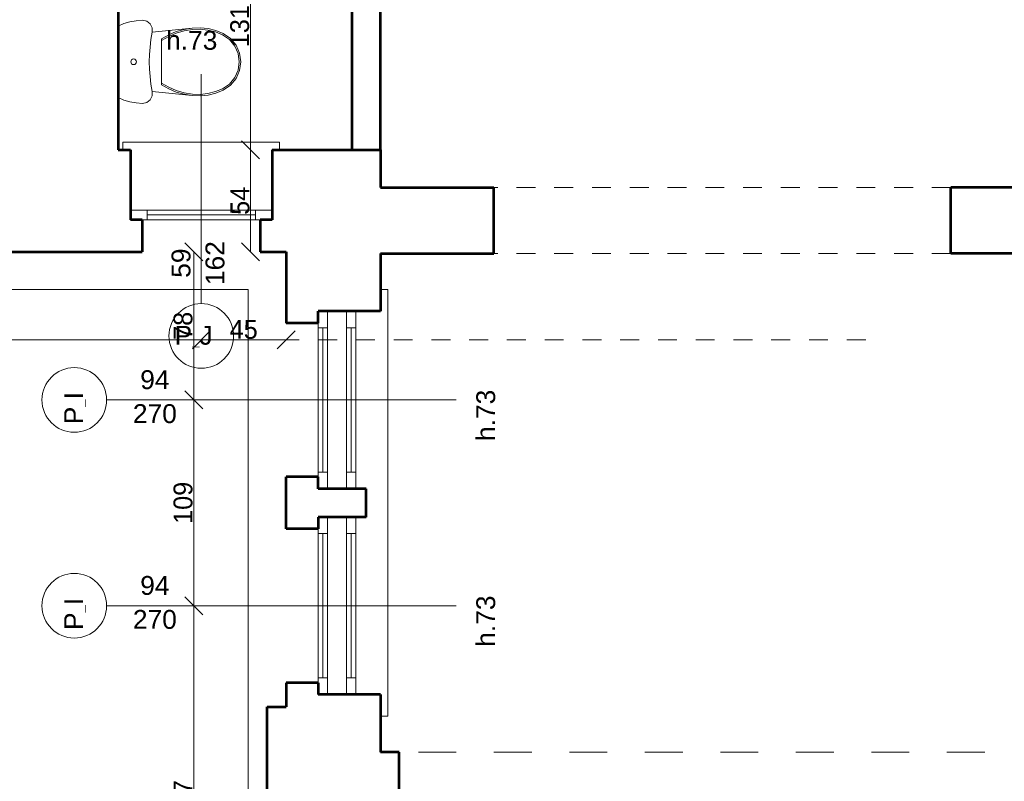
# Model space of a CAD drawing. Header units: inches. Extents: x -21887 to 84279, y -131485 to 67836.
# Tile 59 of 256: x 15758 to 20974, y -3544 to 490. Entities that reach past the tile are written whole.
import ezdxf

# ---------------------------------------------------------------- set-up
doc = ezdxf.new("R2010")
doc.units = ezdxf.units.IN
doc.header["$MEASUREMENT"] = 0
doc.linetypes.add('Dashed', pattern=[400, 200, -200])
doc.linetypes.add('Dashed copy', pattern=[200, 100, -100])
doc.layers.get('0').update_dxf_attribs({"lineweight": 13})
doc.layers.get('Defpoints').update_dxf_attribs({"lineweight": 13})
for name, color, linetype, lineweight in [('AI_MURY', 7, 'Continuous', 53), ('Dimensioning', 7, 'Continuous', 13), ('DRZWI', 7, 'Continuous', 13), ('dzialowki', 7, 'Continuous', 53), ('Furniture & Equipment', 7, 'Continuous', 13), ('PODCIAGI', 7, 'Continuous', 13)]:
    doc.layers.add(name, color=color, linetype=linetype, lineweight=lineweight)
doc.styles.add('GENERATED_STYLE_7', font='txt')
doc.styles.add('Style-Courier New', font='txt')
doc.dimstyles.new('Dimstyle_4', dxfattribs={"dimtxt": 100, "dimasz": 95, "dimexe": 0, "dimexo": 0, "dimgap": 0.09, "dimtad": 1, "dimdec": 0, "dimlfac": 0.1, "dimzin": 0, "dimdsep": 46, "dimlunit": 5, "dimtxsty": 'GENERATED_STYLE_7', "dimblk": 'ARROWHEAD_6', "dimcen": 0.09, "dimclrd": 161, "dimclre": 161, "dimclrt": 7, "dimadec": 0, "dimazin": 0, "dimtfac": 1, "dimtdec": 0, "dimtmove": 0, "dimatfit": 3, "dimfxl": 0, "dimtolj": 1, "dimtzin": 0, "dimarcsym": 0})
doc.dimstyles.new('Dimstyle_5', dxfattribs={"dimtxt": 100, "dimasz": 95, "dimexe": 0.18, "dimexo": 0, "dimgap": 0.09, "dimtad": 1, "dimtih": 1, "dimtoh": 1, "dimdec": 0, "dimlfac": 0.1, "dimzin": 0, "dimdsep": 46, "dimlunit": 5, "dimtxsty": 'GENERATED_STYLE_7', "dimblk": 'ARROWHEAD_6', "dimcen": 0.09, "dimclrd": 161, "dimclre": 161, "dimclrt": 7, "dimadec": 0, "dimazin": 0, "dimtfac": 1, "dimtdec": 0, "dimtmove": 0, "dimatfit": 3, "dimfxl": 0, "dimtolj": 1, "dimtzin": 0, "dimarcsym": 0})
doc.dimstyles.new('Dimstyle_6', dxfattribs={"dimtxt": 100, "dimasz": 95, "dimexe": 0.18, "dimexo": 0, "dimgap": 0.09, "dimtad": 1, "dimdec": 0, "dimlfac": 0.1, "dimzin": 0, "dimdsep": 46, "dimlunit": 5, "dimtxsty": 'GENERATED_STYLE_7', "dimblk": 'ARROWHEAD_6', "dimcen": 0.09, "dimclrd": 161, "dimclre": 161, "dimclrt": 7, "dimadec": 0, "dimazin": 0, "dimtfac": 1, "dimtdec": 0, "dimtmove": 2, "dimatfit": 3, "dimfxl": 0, "dimtolj": 1, "dimtzin": 0, "dimarcsym": 0})

# ---------------------------------------------------------------- blocks, each defined once
blk = doc.blocks.new('WC LT_79')
at = {"layer": 'Furniture & Equipment', "color": 9, "linetype": 'Continuous'}
for p, q in [((31.1, 650), (17.6, 619.2)), ((408.9, 650), (31.1, 650)), ((422.4, 619.2), (408.9, 650)), ((7.9, 587.1), (2, 554)), ((17.6, 619.2), (7.9, 587.1)), ((432.1, 587.1), (422.4, 619.2)), ((438, 554), (432.1, 587.1)), ((2, 554), (0, 520.5)), ((440, 520.5), (438, 554)), ((0, 520.5), (5.1, 497.8)), ((5.1, 497.8), (19.5, 479.5)), ((19.5, 479.5), (40.4, 469.1)), ((399.6, 469.1), (420.5, 479.5)), ((420.5, 479.5), (434.9, 497.8)), ((434.9, 497.8), (440, 520.5)), ((40.4, 469.1), (63.7, 468.6)), ((63.7, 468.6), (41, 257)), ((97.9, 419.3), (76.7, 381.4)), ((107.5, 419.3), (85.7, 381.4)), ((342.1, 419.3), (97.9, 419.3)), ((354.3, 381.4), (332.5, 419.3)), ((363.3, 381.4), (342.1, 419.3)), ((376.3, 468.6), (399.6, 469.1)), ((399, 257), (376.3, 468.6)), ((76.7, 381.4), (60, 341.4)), ((85.7, 381.4), (68.5, 341.2)), ((371.5, 341.2), (354.3, 381.4)), ((380, 341.4), (363.3, 381.4)), ((60, 341.4), (48.1, 299.7)), ((68.5, 341.2), (56.2, 299.2)), ((383.8, 299.2), (371.5, 341.2)), ((391.9, 299.7), (380, 341.4)), ((48.1, 299.7), (41, 257)), ((56.2, 299.2), (49, 256.1)), ((391, 256.1), (383.8, 299.2)), ((399, 257), (391.9, 299.7)), ((41, 257), (39.4, 214.7)), ((39.4, 214.7), (43.9, 172.6)), ((49, 256.1), (47.5, 215)), ((47.5, 215), (51.9, 174)), ((388.1, 174), (392.5, 215)), ((392.5, 215), (391, 256.1)), ((396.1, 172.6), (400.6, 214.7)), ((400.6, 214.7), (399, 257)), ((43.9, 172.6), (54.3, 131.6)), ((51.9, 174), (62, 134.1)), ((378, 134.1), (388.1, 174)), ((385.7, 131.6), (396.1, 172.6)), ((54.3, 131.6), (70.5, 92.4)), ((62, 134.1), (77.7, 96)), ((362.3, 96), (378, 134.1)), ((369.5, 92.4), (385.7, 131.6)), ((70.5, 92.4), (96.5, 54.4)), ((77.7, 96), (102.5, 59.8)), ((96.5, 54.4), (132, 25)), ((102.5, 59.8), (136.3, 31.8)), ((303.7, 31.8), (337.5, 59.8)), ((308, 25), (343.5, 54.4)), ((337.5, 59.8), (362.3, 96)), ((343.5, 54.4), (369.5, 92.4)), ((132, 25), (174.3, 6.4)), ((136.3, 31.8), (176.5, 14.1)), ((174.3, 6.4), (220, 0)), ((176.5, 14.1), (220, 8)), ((220, 8), (263.5, 14.1)), ((220, 0), (265.7, 6.4)), ((263.5, 14.1), (303.7, 31.8)), ((265.7, 6.4), (308, 25))]:
    blk.add_line(p, q, dxfattribs=at)
at = {"layer": 'Furniture & Equipment', "color": 9, "linetype": 'Continuous', "flags": 128}
blk.add_lwpolyline([(376.3, 468.6), (337.6, 475.4), (298.5, 480.3), (259.3, 483.3), (220, 484.3), (180.7, 483.3), (141.5, 480.3), (102.4, 475.4), (63.7, 468.6)], dxfattribs=at)
at = {"layer": 'Furniture & Equipment', "color": 9, "linetype": 'Continuous'}
blk.add_circle((220, 567.4), 15, dxfattribs=at)
blk = doc.blocks.new('ARROWHEAD_6')
at = {"color": 0, "linetype": 'Continuous'}
for p, q in [((0, 0), (-1, 0)), ((-0.5, -0.5), (0.5, 0.5))]:
    blk.add_line(p, q, dxfattribs=at)
blk = doc.blocks.new('*U184')
at = {"layer": 'Defpoints', "color": 0, "linetype": 'Continuous'}
for p in [(-270, -21459.3), (57580.5, -21459.3), (56990.5, -24609.3)]:
    blk.add_point(p, dxfattribs=at)
at = {"layer": 'Dimensioning', "color": 161, "linetype": 'Continuous', "lineweight": -2}
for p, q in [((-269.9, -21459.3), (-270, -21459.3)), ((-270, -24514.3), (-270, -21554.3)), ((-269.9, -24609.3), (-270, -24609.3))]:
    blk.add_line(p, q, dxfattribs=at)
at = {"layer": 'Dimensioning', "color": 161, "linetype": 'Continuous', "lineweight": -2, "xscale": 95, "yscale": 95, "zscale": 95}
for p, rotation in [((-270, -21459.3), 90), ((-270, -24609.3), 270)]:
    blk.add_blockref('ARROWHEAD_6', p, dxfattribs=dict(at, rotation=rotation))
at = {"layer": 'Dimensioning', "color": 7, "linetype": 'Continuous', "insert": (-326.3, -23034.3), "char_height": 100, "attachment_point": 5, "rotation": 90, "style": 'GENERATED_STYLE_7'}
blk.add_mtext('315', dxfattribs=at)
blk = doc.blocks.new('*U1771')
at = {"layer": 'Defpoints'}
for p in [(122.4, -22997.2), (57973, -22997.2), (122.4, -23034.3), (57383, -26147.2)]:
    blk.add_point(p, dxfattribs=at)
at = {"layer": 'Dimensioning', "color": 161, "linetype": 'Continuous'}
blk.add_blockref('*U184', (392.5, -1537.9), dxfattribs=at)
blk = doc.blocks.new('*D1914')
at = {"layer": 'Defpoints'}
for p in [(122.4, 0), (122.4, -22997.2), (57973, -22997.2), (57383, -26147.2)]:
    blk.add_point(p, dxfattribs=at)
at = {"layer": 'Dimensioning', "color": 161, "linetype": 'Continuous'}
blk.add_blockref('*U1771', (0, 0), dxfattribs=at)
blk = doc.blocks.new('*U245')
at = {"layer": 'Defpoints', "color": 0, "linetype": 'Continuous'}
for p in [(16680.3, -2614.3), (17047, -2614.3), (16680.3, -4684.3)]:
    blk.add_point(p, dxfattribs=at)
at = {"layer": 'Dimensioning', "color": 161, "linetype": 'Continuous', "lineweight": -2}
for p, q in [((16680.4, -2614.3), (16680.3, -2614.3)), ((16680.3, -4589.3), (16680.3, -2709.3))]:
    blk.add_line(p, q, dxfattribs=at)
at = {"layer": 'Dimensioning', "color": 161, "linetype": 'Continuous', "lineweight": -2, "xscale": 95, "yscale": 95, "zscale": 95}
for p, rotation in [((16680.3, -2614.3), 90), ((16680.3, -4684.3), 270)]:
    blk.add_blockref('ARROWHEAD_6', p, dxfattribs=dict(at, rotation=rotation))
at = {"layer": 'Dimensioning', "color": 7, "linetype": 'Continuous', "insert": (16624, -3649.3), "char_height": 100, "attachment_point": 5, "rotation": 90, "style": 'GENERATED_STYLE_7'}
blk.add_mtext('207', dxfattribs=at)
blk = doc.blocks.new('*D2012')
at = {"layer": 'Defpoints'}
for p in [(16680.3, -2614.3), (17047, -2614.3), (16680.3, -3649.3), (16680.3, -4684.3)]:
    blk.add_point(p, dxfattribs=at)
at = {"layer": 'Dimensioning', "color": 161, "linetype": 'Continuous'}
blk.add_blockref('*U245', (0, 0), dxfattribs=at)
blk = doc.blocks.new('*U246')
at = {"layer": 'Defpoints', "color": 0, "linetype": 'Continuous'}
for p in [(16680.3, -1524.3), (17047, -1524.3), (17047, -2614.3)]:
    blk.add_point(p, dxfattribs=at)
at = {"layer": 'Dimensioning', "color": 161, "linetype": 'Continuous', "lineweight": -2}
for p, q in [((16680.4, -1524.3), (16680.3, -1524.3)), ((16680.3, -2519.3), (16680.3, -1619.3)), ((16680.4, -2614.3), (16680.3, -2614.3))]:
    blk.add_line(p, q, dxfattribs=at)
at = {"layer": 'Dimensioning', "color": 161, "linetype": 'Continuous', "lineweight": -2, "xscale": 95, "yscale": 95, "zscale": 95}
for p, rotation in [((16680.3, -1524.3), 90), ((16680.3, -2614.3), 270)]:
    blk.add_blockref('ARROWHEAD_6', p, dxfattribs=dict(at, rotation=rotation))
at = {"layer": 'Dimensioning', "color": 7, "linetype": 'Continuous', "insert": (16624, -2069.3), "char_height": 100, "attachment_point": 5, "rotation": 90, "style": 'GENERATED_STYLE_7'}
blk.add_mtext('109', dxfattribs=at)
blk = doc.blocks.new('*D2013')
at = {"layer": 'Defpoints'}
for p in [(16680.3, -1524.3), (17047, -1524.3), (16680.3, -2069.3), (17047, -2614.3)]:
    blk.add_point(p, dxfattribs=at)
at = {"layer": 'Dimensioning', "color": 161, "linetype": 'Continuous'}
blk.add_blockref('*U246', (0, 0), dxfattribs=at)
blk = doc.blocks.new('*U976')
at = {"layer": 'Defpoints', "color": 0, "linetype": 'Continuous'}
for p in [(16360.6, -739.3), (16680.3, -739.3), (17047, -1524.3)]:
    blk.add_point(p, dxfattribs=at)
at = {"layer": 'Dimensioning', "color": 161, "linetype": 'Continuous', "lineweight": -2}
for p, q in [((16680.1, -739.3), (16680.4, -739.3)), ((16680.3, -1429.3), (16680.3, -834.3)), ((16680.4, -1524.3), (16680.1, -1524.3))]:
    blk.add_line(p, q, dxfattribs=at)
at = {"layer": 'Dimensioning', "color": 161, "linetype": 'Continuous', "lineweight": -2, "xscale": 95, "yscale": 95, "zscale": 95}
for p, rotation in [((16680.3, -739.3), 90), ((16680.3, -1524.3), 270)]:
    blk.add_blockref('ARROWHEAD_6', p, dxfattribs=dict(at, rotation=rotation))
at = {"layer": 'Dimensioning', "color": 7, "linetype": 'Continuous', "insert": (16624, -1131.8), "char_height": 100, "attachment_point": 5, "rotation": 90, "style": 'GENERATED_STYLE_7'}
blk.add_mtext('78', dxfattribs=at)
blk = doc.blocks.new('*D2014')
at = {"layer": 'Defpoints'}
for p in [(16360.6, -739.3), (16680.3, -739.3), (16624, -1209.1), (17047, -1524.3)]:
    blk.add_point(p, dxfattribs=at)
at = {"layer": 'Dimensioning', "color": 161, "linetype": 'Continuous'}
blk.add_blockref('*U976', (0, 0), dxfattribs=at)
blk = doc.blocks.new('*U1187')
at = {"layer": 'Defpoints', "color": 0, "linetype": 'Continuous'}
for p in [(16720.5, -939.3), (13920.5, -1206), (16720.5, -1206)]:
    blk.add_point(p, dxfattribs=at)
at = {"layer": 'Dimensioning', "color": 161, "linetype": 'Continuous', "lineweight": -2}
for p, q in [((13920.5, -1206), (13920.5, -1206.2)), ((14015.5, -1206), (16625.5, -1206)), ((16720.5, -1205.8), (16720.5, -1206.2))]:
    blk.add_line(p, q, dxfattribs=at)
at = {"layer": 'Dimensioning', "color": 161, "linetype": 'Continuous', "lineweight": -2, "xscale": 95, "yscale": 95, "zscale": 95, "rotation": 180}
blk.add_blockref('ARROWHEAD_6', (13920.5, -1206), dxfattribs=at)
at = {"layer": 'Dimensioning', "color": 161, "linetype": 'Continuous', "lineweight": -2, "xscale": 95, "yscale": 95, "zscale": 95}
blk.add_blockref('ARROWHEAD_6', (16720.5, -1206), dxfattribs=at)
at = {"layer": 'Dimensioning', "color": 7, "linetype": 'Continuous', "insert": (15320.5, -1149.7), "char_height": 100, "attachment_point": 5, "style": 'GENERATED_STYLE_7'}
blk.add_mtext('280', dxfattribs=at)
blk = doc.blocks.new('*D2319')
at = {"layer": 'Defpoints'}
for p in [(16720.5, -939.3), (13920.5, -1206), (15320.5, -1206), (16720.5, -1206)]:
    blk.add_point(p, dxfattribs=at)
at = {"layer": 'Dimensioning', "color": 161, "linetype": 'Continuous'}
blk.add_blockref('*U1187', (0, 0), dxfattribs=at)
blk = doc.blocks.new('*U1188')
at = {"layer": 'Defpoints', "color": 0, "linetype": 'Continuous'}
for p in [(16720.5, -939.3), (17169.4, -1050.6), (17169.4, -1206)]:
    blk.add_point(p, dxfattribs=at)
at = {"layer": 'Dimensioning', "color": 161, "linetype": 'Continuous', "lineweight": -2}
for p, q in [((16720.5, -1205.8), (16720.5, -1206.2)), ((16815.5, -1206), (17074.4, -1206)), ((17169.4, -1205.8), (17169.4, -1206.2))]:
    blk.add_line(p, q, dxfattribs=at)
at = {"layer": 'Dimensioning', "color": 161, "linetype": 'Continuous', "lineweight": -2, "xscale": 95, "yscale": 95, "zscale": 95, "rotation": 180}
blk.add_blockref('ARROWHEAD_6', (16720.5, -1206), dxfattribs=at)
at = {"layer": 'Dimensioning', "color": 161, "linetype": 'Continuous', "lineweight": -2, "xscale": 95, "yscale": 95, "zscale": 95}
blk.add_blockref('ARROWHEAD_6', (17169.4, -1206), dxfattribs=at)
at = {"layer": 'Dimensioning', "color": 7, "linetype": 'Continuous', "insert": (16945, -1151), "char_height": 100, "attachment_point": 5, "style": 'GENERATED_STYLE_7'}
blk.add_mtext('45', dxfattribs=at)
blk = doc.blocks.new('*D2320')
at = {"layer": 'Defpoints'}
for p in [(16720.5, -939.3), (17169.4, -1050.6), (16945, -1206), (17169.4, -1206)]:
    blk.add_point(p, dxfattribs=at)
at = {"layer": 'Dimensioning', "color": 161, "linetype": 'Continuous'}
blk.add_blockref('*U1188', (0, 0), dxfattribs=at)
blk = doc.blocks.new('*U376')
at = {"layer": 'Defpoints', "color": 0, "linetype": 'Continuous'}
for p in [(-3768.9, -23758.2), (61880.5, -23758.2), (62095.5, -27324.3)]:
    blk.add_point(p, dxfattribs=at)
at = {"layer": 'Dimensioning', "color": 161, "linetype": 'Continuous', "lineweight": -2}
for p, q in [((-3768.7, -23758.2), (-3768.9, -23758.2)), ((-3768.9, -27229.3), (-3768.9, -23853.2)), ((-3768.7, -27324.3), (-3768.9, -27324.3))]:
    blk.add_line(p, q, dxfattribs=at)
at = {"layer": 'Dimensioning', "color": 161, "linetype": 'Continuous', "lineweight": -2, "xscale": 95, "yscale": 95, "zscale": 95}
for p, rotation in [((-3768.9, -23758.2), 90), ((-3768.9, -27324.3), 270)]:
    blk.add_blockref('ARROWHEAD_6', p, dxfattribs=dict(at, rotation=rotation))
at = {"layer": 'Dimensioning', "color": 7, "linetype": 'Continuous', "insert": (-3825.2, -25541.2), "char_height": 100, "attachment_point": 5, "rotation": 90, "style": 'GENERATED_STYLE_7'}
blk.add_mtext('357', dxfattribs=at)
blk = doc.blocks.new('*U1772')
at = {"layer": 'Defpoints'}
for p in [(-2777.6, -24404.3), (62871.9, -24404.3), (-2777.6, -25541.2), (63086.9, -27970.5)]:
    blk.add_point(p, dxfattribs=at)
at = {"layer": 'Dimensioning', "color": 161, "linetype": 'Continuous'}
blk.add_blockref('*U376', (991.3, -646.2), dxfattribs=at)
blk = doc.blocks.new('*D2396')
at = {"layer": 'Defpoints'}
for p in [(-2777.6, 0), (-2777.6, -24404.3), (62871.9, -24404.3), (63086.9, -27970.5)]:
    blk.add_point(p, dxfattribs=at)
at = {"layer": 'Dimensioning', "color": 161, "linetype": 'Continuous'}
blk.add_blockref('*U1772', (0, 0), dxfattribs=at)
blk = doc.blocks.new('*U377')
at = {"layer": 'Defpoints', "color": 0, "linetype": 'Continuous'}
for p in [(-3768.9, -21459.3), (61832.4, -21459.3), (61880.5, -23758.2)]:
    blk.add_point(p, dxfattribs=at)
at = {"layer": 'Dimensioning', "color": 161, "linetype": 'Continuous', "lineweight": -2}
for p, q in [((-3768.7, -21459.3), (-3768.9, -21459.3)), ((-3768.9, -23663.2), (-3768.9, -21554.3)), ((-3768.7, -23758.2), (-3768.9, -23758.2))]:
    blk.add_line(p, q, dxfattribs=at)
at = {"layer": 'Dimensioning', "color": 161, "linetype": 'Continuous', "lineweight": -2, "xscale": 95, "yscale": 95, "zscale": 95}
for p, rotation in [((-3768.9, -21459.3), 90), ((-3768.9, -23758.2), 270)]:
    blk.add_blockref('ARROWHEAD_6', p, dxfattribs=dict(at, rotation=rotation))
at = {"layer": 'Dimensioning', "color": 7, "linetype": 'Continuous', "insert": (-3825.2, -22608.7), "char_height": 100, "attachment_point": 5, "rotation": 90, "style": 'GENERATED_STYLE_7'}
blk.add_mtext('230', dxfattribs=at)
blk = doc.blocks.new('*U1773')
at = {"layer": 'Defpoints'}
for p in [(-3488.6, -22004), (62112.7, -22004), (-3488.6, -22608.7), (62160.9, -24302.8)]:
    blk.add_point(p, dxfattribs=at)
at = {"layer": 'Dimensioning', "color": 161, "linetype": 'Continuous'}
blk.add_blockref('*U377', (280.3, -544.7), dxfattribs=at)
blk = doc.blocks.new('*D2397')
at = {"layer": 'Defpoints'}
for p in [(-3488.6, 0), (-3488.6, -22004), (62112.7, -22004), (62160.9, -24302.8)]:
    blk.add_point(p, dxfattribs=at)
at = {"layer": 'Dimensioning', "color": 161, "linetype": 'Continuous'}
blk.add_blockref('*U1773', (0, 0), dxfattribs=at)
blk = doc.blocks.new('*U411')
at = {"layer": 'Defpoints', "color": 0, "linetype": 'Continuous'}
for p in [(4587.2, -2584.3), (53040.5, -2584.3), (53040.5, -5884.3)]:
    blk.add_point(p, dxfattribs=at)
at = {"layer": 'Dimensioning', "color": 161, "linetype": 'Continuous', "lineweight": -2}
for p, q in [((4587.4, -2584.3), (4587.2, -2584.3)), ((4587.2, -5789.3), (4587.2, -2679.3)), ((4587.4, -5884.3), (4587.2, -5884.3))]:
    blk.add_line(p, q, dxfattribs=at)
at = {"layer": 'Dimensioning', "color": 161, "linetype": 'Continuous', "lineweight": -2, "xscale": 95, "yscale": 95, "zscale": 95}
for p, rotation in [((4587.2, -2584.3), 90), ((4587.2, -5884.3), 270)]:
    blk.add_blockref('ARROWHEAD_6', p, dxfattribs=dict(at, rotation=rotation))
at = {"layer": 'Dimensioning', "color": 7, "linetype": 'Continuous', "insert": (4530.9, -4234.3), "char_height": 100, "attachment_point": 5, "rotation": 90, "style": 'GENERATED_STYLE_7'}
blk.add_mtext('330', dxfattribs=at)
blk = doc.blocks.new('*D2509')
at = {"layer": 'Defpoints'}
for p in [(4587.2, -2584.3), (53040.5, -2584.3), (4587.2, -4234.3), (53040.5, -5884.3)]:
    blk.add_point(p, dxfattribs=at)
at = {"layer": 'Dimensioning', "color": 161, "linetype": 'Continuous'}
blk.add_blockref('*U411', (0, 0), dxfattribs=at)
blk = doc.blocks.new('*U412')
at = {"layer": 'Defpoints', "color": 0, "linetype": 'Continuous'}
for p in [(4587.2, -739.3), (53240.5, -739.3), (53040.5, -2584.3)]:
    blk.add_point(p, dxfattribs=at)
at = {"layer": 'Dimensioning', "color": 161, "linetype": 'Continuous', "lineweight": -2}
for p, q in [((4587.4, -739.3), (4587.2, -739.3)), ((4587.2, -2489.3), (4587.2, -834.3)), ((4587.4, -2584.3), (4587.2, -2584.3))]:
    blk.add_line(p, q, dxfattribs=at)
at = {"layer": 'Dimensioning', "color": 161, "linetype": 'Continuous', "lineweight": -2, "xscale": 95, "yscale": 95, "zscale": 95}
for p, rotation in [((4587.2, -739.3), 90), ((4587.2, -2584.3), 270)]:
    blk.add_blockref('ARROWHEAD_6', p, dxfattribs=dict(at, rotation=rotation))
at = {"layer": 'Dimensioning', "color": 7, "linetype": 'Continuous', "insert": (4530.9, -1661.8), "char_height": 100, "attachment_point": 5, "rotation": 90, "style": 'GENERATED_STYLE_7'}
blk.add_mtext('185', dxfattribs=at)
blk = doc.blocks.new('*D2510')
at = {"layer": 'Defpoints'}
for p in [(4587.2, -739.3), (53240.5, -739.3), (4587.2, -1661.8), (53040.5, -2584.3)]:
    blk.add_point(p, dxfattribs=at)
at = {"layer": 'Dimensioning', "color": 161, "linetype": 'Continuous'}
blk.add_blockref('*U412', (0, 0), dxfattribs=at)
blk = doc.blocks.new('*U737')
at = {"layer": 'Defpoints', "color": 0, "linetype": 'Continuous'}
for p in [(16980.8, -199.3), (17519.4, -199.3), (17033, -739.3)]:
    blk.add_point(p, dxfattribs=at)
at = {"layer": 'Dimensioning', "color": 161, "linetype": 'Continuous', "lineweight": -2}
for p, q in [((16980.9, -199.3), (16980.8, -199.3)), ((16980.8, -644.3), (16980.8, -294.3)), ((16980.9, -739.3), (16980.8, -739.3))]:
    blk.add_line(p, q, dxfattribs=at)
at = {"layer": 'Dimensioning', "color": 161, "linetype": 'Continuous', "lineweight": -2, "xscale": 95, "yscale": 95, "zscale": 95}
for p, rotation in [((16980.8, -199.3), 90), ((16980.8, -739.3), 270)]:
    blk.add_blockref('ARROWHEAD_6', p, dxfattribs=dict(at, rotation=rotation))
at = {"layer": 'Dimensioning', "color": 7, "linetype": 'Continuous', "insert": (16925.7, -469.3), "char_height": 100, "attachment_point": 5, "rotation": 90, "style": 'GENERATED_STYLE_7'}
blk.add_mtext('54', dxfattribs=at)
blk = doc.blocks.new('*D2966')
at = {"layer": 'Defpoints'}
for p in [(16980.8, -199.3), (17519.4, -199.3), (16980.8, -469.3), (17033, -739.3)]:
    blk.add_point(p, dxfattribs=at)
at = {"layer": 'Dimensioning', "color": 161, "linetype": 'Continuous'}
blk.add_blockref('*U737', (0, 0), dxfattribs=at)
blk = doc.blocks.new('*U738')
at = {"layer": 'Defpoints', "color": 0, "linetype": 'Continuous'}
for p in [(16279.4, 1110.7), (16980.8, 1110.7), (17519.4, -199.3)]:
    blk.add_point(p, dxfattribs=at)
at = {"layer": 'Dimensioning', "color": 161, "linetype": 'Continuous', "lineweight": -2}
for p, q in [((16980.6, 1110.7), (16980.8, 1110.7)), ((16980.8, -104.3), (16980.8, 1015.7)), ((16980.9, -199.3), (16980.8, -199.3))]:
    blk.add_line(p, q, dxfattribs=at)
at = {"layer": 'Dimensioning', "color": 161, "linetype": 'Continuous', "lineweight": -2, "xscale": 95, "yscale": 95, "zscale": 95}
for p, rotation in [((16980.8, 1110.7), 90), ((16980.8, -199.3), 270)]:
    blk.add_blockref('ARROWHEAD_6', p, dxfattribs=dict(at, rotation=rotation))
at = {"layer": 'Dimensioning', "color": 7, "linetype": 'Continuous', "insert": (16924.5, 455.7), "char_height": 100, "attachment_point": 5, "rotation": 90, "style": 'GENERATED_STYLE_7'}
blk.add_mtext('131', dxfattribs=at)
blk = doc.blocks.new('*D2967')
at = {"layer": 'Defpoints'}
for p in [(16279.4, 1110.7), (16980.8, 1110.7), (16980.8, 455.7), (17519.4, -199.3)]:
    blk.add_point(p, dxfattribs=at)
at = {"layer": 'Dimensioning', "color": 161, "linetype": 'Continuous'}
blk.add_blockref('*U738', (0, 0), dxfattribs=at)

msp = doc.modelspace()

# ---------------------------------------------------------------- linework, layer by layer
at = {"layer": 'AI_MURY', "color": 7, "linetype": 'Continuous'}
for p, q in [((16279.4, 1110.7), (16279.4, -199.3)), ((16279.4, -199.3), (16345.5, -199.3)), ((16345.5, -199.3), (16345.5, -569.3)), ((17095.5, -199.3), (17095.5, -569.3)), ((17095.5, -199.3), (17669.4, -199.3)), ((17669.4, -199.3), (17669.4, -399.3)), ((17669.4, -249.3), (17669.4, -399.3)), ((17669.4, -399.3), (18269.4, -399.3)), ((17669.4, -399.3), (18269.4, -399.3)), ((18269.4, -749.3), (18269.4, -399.3)), ((18269.4, -749.3), (18269.4, -399.3)), ((20690.5, -749.3), (20690.5, -399.3)), ((21290.5, -399.3), (20690.5, -399.3)), ((21290.5, -399.3), (20690.5, -399.3)), ((16408, -569.3), (16345.5, -569.3)), ((16408, -569.3), (16408, -739.3)), ((17033, -569.3), (17033, -739.3)), ((17095.5, -569.3), (17033, -569.3)), ((14838, -739.3), (16408, -739.3)), ((17033, -739.3), (17169.4, -739.3)), ((17169.4, -739.3), (17169.4, -1116.8)), ((17169.4, -739.3), (17169.4, -1116.8)), ((17669.4, -749.3), (18269.4, -749.3)), ((17669.4, -749.3), (17669.4, -1054.3)), ((17669.4, -749.3), (18269.4, -749.3)), ((17669.4, -749.3), (17669.4, -1054.3)), ((21290.5, -749.3), (20690.5, -749.3)), ((21290.5, -749.3), (20690.5, -749.3)), ((17669.4, -1054.3), (17339.4, -1054.3)), ((17339.4, -1116.8), (17339.4, -1054.3)), ((17339.4, -1116.8), (17169.4, -1116.8)), ((17339.4, -1931.8), (17169.4, -1931.8)), ((17169.4, -2206.8), (17169.4, -1931.8)), ((17339.4, -1994.3), (17339.4, -1931.8)), ((17593, -1994.3), (17339.4, -1994.3)), ((17593, -2144.3), (17593, -1994.3)), ((17339.4, -2144.3), (17339.4, -2206.8)), ((17593, -2144.3), (17339.4, -2144.3)), ((17339.4, -2206.8), (17169.4, -2206.8)), ((17339.4, -3021.8), (17169.4, -3021.8)), ((17169.4, -3021.8), (17169.4, -3149.3)), ((17339.4, -3021.8), (17339.4, -3084.3)), ((17669.4, -3084.3), (17339.4, -3084.3)), ((17669.4, -3084.3), (17669.4, -3389.3)), ((17069.4, -4149.3), (17069.4, -3149.3)), ((17069.4, -3149.3), (17169.4, -3149.3)), ((17769.4, -3389.3), (17669.4, -3389.3)), ((17769.4, -4049.3), (17769.4, -3389.3))]:
    msp.add_line(p, q, dxfattribs=at)
at = {"layer": 'DRZWI', "color": 220, "linetype": 'Continuous'}
for p, q in [((16720.5, -1014.1), (16720.5, 201.1)), ((16433, -519.3), (16345.5, -519.3)), ((16433, -519.3), (16433, -569.3)), ((17008, -519.3), (16433, -519.3)), ((17008, -519.3), (17095.5, -519.3)), ((17008, -519.3), (17008, -569.3)), ((16433, -569.3), (16408, -569.3)), ((17008, -544.3), (16433, -544.3)), ((17008, -569.3), (16433, -569.3)), ((17008, -569.3), (17033, -569.3)), ((17389.4, -1141.8), (17389.4, -1054.3)), ((17489.4, -1141.8), (17489.4, -1054.3)), ((17539.4, -1141.8), (17539.4, -1054.3)), ((17339.4, -1141.8), (17339.4, -1116.8)), ((17339.4, -1906.8), (17339.4, -1141.8)), ((17389.4, -1141.8), (17339.4, -1141.8)), ((17364.4, -1906.8), (17364.4, -1141.8)), ((17389.4, -1906.8), (17389.4, -1141.8)), ((17539.4, -1141.8), (17489.4, -1141.8)), ((17489.4, -1906.8), (17489.4, -1141.8)), ((17514.4, -1906.8), (17514.4, -1141.8)), ((17539.4, -1906.8), (17539.4, -1141.8)), ((16219, -1524.3), (18069.8, -1524.3)), ((17389.4, -1906.8), (17339.4, -1906.8)), ((17339.4, -1906.8), (17339.4, -1931.8)), ((17389.4, -1906.8), (17389.4, -1994.3)), ((17489.4, -1906.8), (17489.4, -1994.3)), ((17539.4, -1906.8), (17489.4, -1906.8)), ((17539.4, -1906.8), (17539.4, -1994.3)), ((17389.4, -2231.8), (17389.4, -2144.3)), ((17489.4, -2231.8), (17489.4, -2144.3)), ((17539.4, -2231.8), (17539.4, -2144.3)), ((17339.4, -2231.8), (17339.4, -2206.8)), ((17339.4, -2231.8), (17339.4, -2996.8)), ((17389.4, -2231.8), (17339.4, -2231.8)), ((17364.4, -2231.8), (17364.4, -2996.8)), ((17389.4, -2231.8), (17389.4, -2996.8)), ((17539.4, -2231.8), (17489.4, -2231.8)), ((17489.4, -2231.8), (17489.4, -2996.8)), ((17514.4, -2231.8), (17514.4, -2996.8)), ((17539.4, -2231.8), (17539.4, -2996.8)), ((16219, -2614.3), (18069.8, -2614.3)), ((17389.4, -2996.8), (17339.4, -2996.8)), ((17339.4, -2996.8), (17339.4, -3021.8)), ((17389.4, -2996.8), (17389.4, -3084.3)), ((17489.4, -2996.8), (17489.4, -3084.3)), ((17539.4, -2996.8), (17489.4, -2996.8)), ((17539.4, -2996.8), (17539.4, -3084.3))]:
    msp.add_line(p, q, dxfattribs=at)
at = {"layer": 'DRZWI', "color": 251, "linetype": 'Continuous'}
for p, q in [((17135.5, -159.3), (16305.5, -159.3)), ((16305.5, -199.3), (16305.5, -159.3)), ((17135.5, -199.3), (17135.5, -159.3)), ((4420.5, -939.3), (16969.4, -939.3)), ((16969.4, -939.3), (16969.4, -9269.3)), ((17669.4, -939.3), (17709.4, -939.3)), ((17709.4, -3199.3), (17709.4, -939.3)), ((17669.4, -3199.3), (17709.4, -3199.3))]:
    msp.add_line(p, q, dxfattribs=at)
at = {"layer": 'DRZWI', "color": 9, "linetype": 'Dashed copy'}
msp.add_line((20239.7, -1206), (4017.1, -1206), dxfattribs=at)
at = {"layer": 'DRZWI', "color": 220, "linetype": 'Continuous'}
for centre in [(16720.4, -1185.4), (16047.7, -1524.2)]:
    msp.add_circle(centre, 171.3, dxfattribs=at)
at = {"layer": 'DRZWI', "color": 7, "linetype": 'Continuous'}
msp.add_circle((16047.7, -2614.2), 171.3, dxfattribs=at)
at = {"layer": 'dzialowki', "color": 12, "linetype": 'Continuous'}
for p, q in [((17519.4, -199.3), (17519.4, 1230.7)), ((17669.4, -199.3), (17669.4, 1230.7))]:
    msp.add_line(p, q, dxfattribs=at)
at = {"layer": 'PODCIAGI', "color": 7, "linetype": 'Dashed copy'}
for p, q in [((20690.5, -399.3), (18269.4, -399.3)), ((20690.5, -749.3), (18269.4, -749.3))]:
    msp.add_line(p, q, dxfattribs=at)
at = {"layer": 'PODCIAGI', "color": 49, "linetype": 'Dashed'}
msp.add_line((21270.5, -3389.3), (17769.4, -3389.3), dxfattribs=at)

# ---------------------------------------------------------------- block references
at = {"layer": 'Furniture & Equipment', "yscale": -1, "rotation": 270}
msp.add_blockref('WC LT_79', (16929.4, 486.8), dxfattribs=at)

# ---------------------------------------------------------------- texts
at = {"layer": 'DRZWI', "color": 220, "char_height": 100, "attachment_point": 1, "style": 'GENERATED_STYLE_7'}
for s, insert, width in [('\\fArial|b0|i0|c238|p39;h.73', (16533.8, 430.7), 460.863), ('\\fArial|b0|i0|c238|p39;P\\H50.000000;_\\H100.000000;J', (16578.9, -1131.8), 460.117)]:
    msp.add_mtext(s, dxfattribs=dict(at, insert=insert, width=width))
at = {"layer": 'DRZWI', "color": 220, "insert": (16562.9, -799.6), "char_height": 100, "width": 355.178, "attachment_point": 2, "rotation": 90, "line_spacing_factor": 1.079165, "style": 'GENERATED_STYLE_7'}
msp.add_mtext('\\fArial|b0|i0|c238|p39;59\\P162', dxfattribs=at)
at = {"layer": 'DRZWI', "color": 220, "char_height": 100, "width": 355.178, "attachment_point": 2, "line_spacing_factor": 1.079165, "style": 'GENERATED_STYLE_7'}
for insert in [(16474.5, -1366.7), (16474.5, -2456.7)]:
    msp.add_mtext('\\fArial|b0|i0|c238|p39;94\\P270', dxfattribs=dict(at, insert=insert))
at = {"layer": 'DRZWI', "color": 220, "char_height": 100, "attachment_point": 1, "rotation": 90, "style": 'GENERATED_STYLE_7'}
for s, insert, width in [('\\fArial|b0|i0|c238|p39;P\\H50.000000;_\\H100.000000;I', (15994.2, -1652.9), 460.117), ('\\fArial|b0|i0|c238|p39;h.73', (18177.1, -1741.9), 435.233), ('\\fArial|b0|i0|c238|p39;P\\H50.000000;_\\H100.000000;I', (15994.2, -2742.9), 460.117), ('\\fArial|b0|i0|c238|p39;h.73', (18177.1, -2831.9), 435.233)]:
    msp.add_mtext(s, dxfattribs=dict(at, insert=insert, width=width))

# ---------------------------------------------------------------- dimensions: what is measured, and where the dimension line sits
at = {"layer": 'Dimensioning', "color": 161, "linetype": 'Continuous'}
for base, p1, p2, dimstyle, override, picture, middle in [((16980.8, 1110.7), (17519.4, -199.3), (16279.4, 1110.7), 'Dimstyle_4', {"dimtxsty": 'Style-Courier New', "dimclrd": 0, "dimclre": 161, "dimlwe": 0}, '*D2967', (16980.8, 455.7)), ((-3488.6, -22004), (62160.9, -24302.8), (62112.7, -22004), 'Dimstyle_4', {"dimtxsty": 'Style-Courier New', "dimclrd": 0, "dimclre": 161, "dimlwe": 0}, '*D2397', (-3488.6, 0)), ((-2777.6, -24404.3), (63086.9, -27970.5), (62871.9, -24404.3), 'Dimstyle_4', {"dimtxsty": 'Style-Courier New', "dimclrd": 0, "dimclre": 161, "dimlwe": 0}, '*D2396', (-2777.6, 0)), ((122.4, -22997.2), (57383, -26147.2), (57973, -22997.2), 'Dimstyle_4', {"dimtxsty": 'Style-Courier New', "dimclrd": 0, "dimclre": 161, "dimlwe": 0}, '*D1914', (122.4, 0)), ((16980.8, -199.3), (17033, -739.3), (17519.4, -199.3), 'Dimstyle_4', {"dimtxsty": 'Style-Courier New', "dimclrd": 0, "dimclre": 161, "dimlwe": 0}, '*D2966', (16980.8, -469.3)), ((4587.2322323, -739.2868952), (53040.5180538, -2584.2868952), (53240.5180538, -739.2868952), 'Dimstyle_4', {"dimtxsty": 'Style-Courier New', "dimclrd": 0, "dimclre": 161, "dimlwe": 0}, '*D2510', (4587.2322323, -1661.7868952)), ((16680.2565883, -739.2868952), (17046.9707669, -1524.2868952), (16360.5770088, -739.2868952), 'Dimstyle_6', {"dimtad": 0, "dimtxsty": 'Style-Courier New', "dimclrd": 0, "dimclre": 161, "dimlwe": 0}, '*D2014', (16623.9700071, -1209.0792186)), ((16680.3, -1524.3), (17047, -2614.3), (17047, -1524.3), 'Dimstyle_4', {"dimtxsty": 'Style-Courier New', "dimclrd": 0, "dimclre": 161, "dimlwe": 0}, '*D2013', (16680.3, -2069.3)), ((4587.2, -2584.3), (53040.5, -5884.3), (53040.5, -2584.3), 'Dimstyle_4', {"dimtxsty": 'Style-Courier New', "dimclrd": 0, "dimclre": 161, "dimlwe": 0}, '*D2509', (4587.2, -4234.3)), ((16680.3, -2614.3), (16680.3, -4684.3), (17047, -2614.3), 'Dimstyle_4', {"dimtxsty": 'Style-Courier New', "dimclrd": 0, "dimclre": 161, "dimlwe": 0}, '*D2012', (16680.3, -3649.3))]:
    dim = msp.add_linear_dim(base=base, p1=p1, p2=p2, angle=90, dimstyle=dimstyle, override=override, dxfattribs=at)
    dim.commit()
    dim.dimension.update_dxf_attribs({"geometry": picture, "text_midpoint": middle, "dimtype": 128})
for base, p1, p2, picture, middle in [((16720.5, -1206), (13920.5, -1206), (16720.5, -939.3), '*D2319', (15320.5, -1206)), ((17169.4, -1206), (16720.5, -939.3), (17169.4, -1050.6), '*D2320', (16945, -1206))]:
    dim = msp.add_linear_dim(base=base, p1=p1, p2=p2, dimstyle='Dimstyle_5', override={"dimtxsty": 'Style-Courier New', "dimclrd": 0, "dimclre": 161, "dimlwe": 0}, dxfattribs=at)
    dim.commit()
    dim.dimension.update_dxf_attribs({"geometry": picture, "text_midpoint": middle, "dimtype": 128})

doc.saveas('drawing.dxf')
